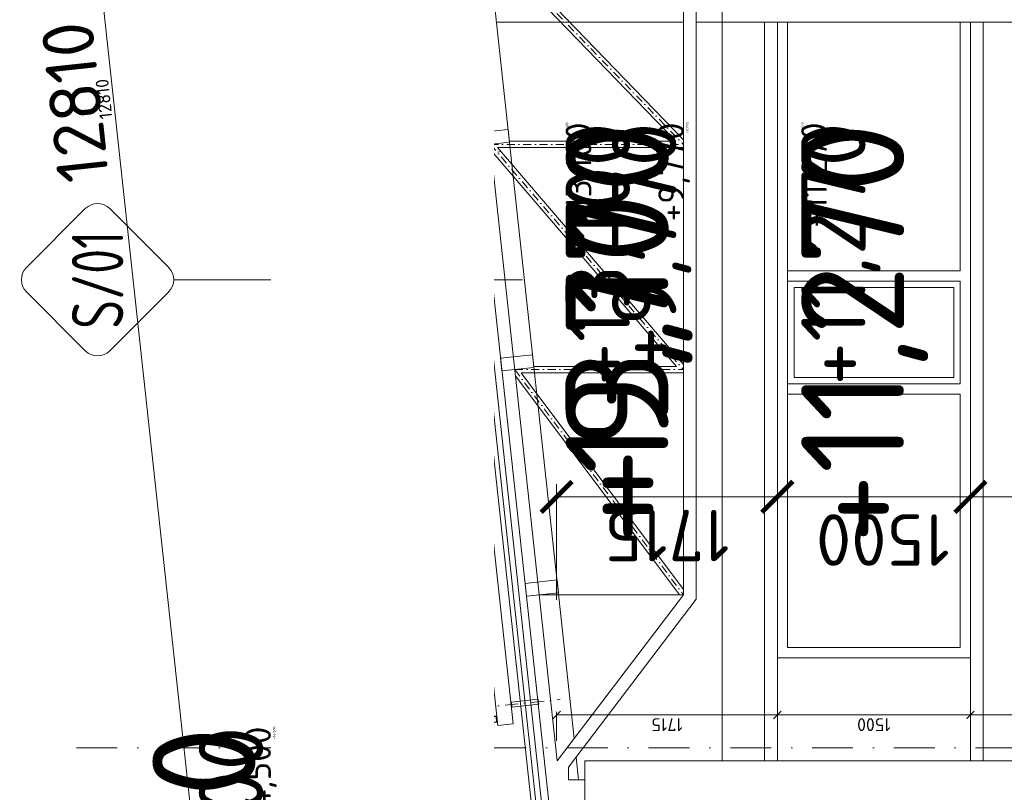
# Model space of a CAD drawing. Header units: millimetres. Extents: x -916886 to 3713765, y -2985421 to 1675785.
# Tile 181 of 256: x 201808 to 209458, y 186304 to 192308. Entities that reach past the tile are written whole.
import ezdxf
from ezdxf import colors
from ezdxf.entities.mleader import LeaderData, LeaderLine
from ezdxf.enums import TextEntityAlignment as Align
from ezdxf.math import Vec2, Vec3

# ---------------------------------------------------------------- set-up
doc = ezdxf.new("R2010")
doc.units = ezdxf.units.MM
doc.linetypes.add('CENTERX2', pattern=[101.6, 63.5, -12.7, 12.7, -12.7])
doc.linetypes.add('DASHDOT', pattern=[25.4, 12.7, -6.35, 0, -6.35])
doc.layers.get('Defpoints').update_dxf_attribs({"color": 8})
for name, color, linetype in [('0 @ 1', 7, 'Continuous'), ('0 @ 10', 7, 'Continuous'), ('0 @ 100', 7, 'Continuous'), ('0 @ 250 (1)', 7, 'Continuous'), ('0 @ 250 (2)', 7, 'Continuous'), ('0 @ 400', 7, 'Continuous')]:
    doc.layers.add(name, color=color, linetype=linetype)
for name, color, linetype, lineweight in [('A99_FVE_řez', 6, 'Continuous', 5), ('A99_N_kce-pohl', 1, 'Continuous', 9), ('A99_N_kce-rez-sil', 6, 'Continuous', 18), ('A99_N_koty-200', 5, 'Continuous', 5), ('A99_N_koty-200 @ 200', 5, 'Continuous', 5), ('A99_N_koty-200 @ 50 (2)', 5, 'Continuous', 5), ('A99_N_koty-200-vysk', 6, 'Continuous', 9), ('A99_N_sraf', 252, 'Continuous', 0), ('A99_N_txt-popis-50', 240, 'Continuous', 9), ('A99_N_txt-popis-50 @ 200', 240, 'Continuous', 9), ('A99_N_txt-popis-50 @ 50', 240, 'Continuous', 9), ('A99_N_znaceni 200', 5, 'Continuous', 5), ('A99_S_kce-pohl', 7, 'Continuous', 5), ('A99_S_kce-rez-sil', 7, 'Continuous', 15), ('A99_S_osy', 1, 'CENTERX2', 5)]:
    doc.layers.add(name, color=color, linetype=linetype, lineweight=lineweight)
doc.styles.add('A99_kota', font='isocpeur.ttf', dxfattribs={"height": 2})
doc.styles.add('A99_popis', font='isocpeur.ttf')
doc.linetypes.add('IZOLACE', pattern='A,0.00254,-2.54,[134,ltypeshp.shx,S=2.54,R=0,X=-2.54,Y=0],-5.08,[134,ltypeshp.shx,S=2.54,R=180,X=2.54,Y=0],-2.54', length=10.16254)
doc.dimstyles.new('A99_kota_200 new', dxfattribs={"dimscale": 200, "dimtxt": 2, "dimasz": 1.2, "dimexe": 0.5, "dimexo": 1.5, "dimgap": 0.5, "dimtad": 1, "dimdec": 0, "dimzin": 3, "dimdsep": 46, "dimtxsty": 'A99_kota', "dimblk": 'ARCHTICK', "dimcen": 2.5, "dimazin": 2, "dimtfac": 0.75, "dimtdec": 0, "dimtix": 1, "dimtmove": 2, "dimatfit": 0, "dimfxl": 0, "dimtolj": 1, "dimtzin": 0, "dimlwd": 5, "dimlwe": 5, "dimarcsym": 0})

# ---------------------------------------------------------------- blocks, each defined once
blk = doc.blocks.new('_ArchTick')
at = {"color": 0, "linetype": 'ByBlock', "const_width": 0.15}
blk.add_lwpolyline([(-0.5, -0.5), (0.5, 0.5)], dxfattribs=at)
blk = doc.blocks.new('*D4554')
at = {"layer": 'A99_N_koty-200', "color": 0, "linetype": 'Continuous', "lineweight": 5, "transparency": 16777216}
for p, q in [((207695, 188600), (207695, 188700)), ((209195, 188600), (209195, 188700)), ((207695, 188600), (209195, 188600))]:
    blk.add_line(p, q, dxfattribs=at)
at = {"layer": 'Defpoints', "color": 0, "linetype": 'Continuous', "lineweight": 0, "transparency": 16777216}
for p in [(207695, 188600), (209195, 188600), (209195, 188600)]:
    blk.add_point(p, dxfattribs=at)
at = {"layer": 'A99_N_koty-200', "color": 0, "linetype": 'Continuous', "lineweight": 5, "transparency": 16777216, "xscale": 240, "yscale": 240, "zscale": 240, "rotation": 180}
blk.add_blockref('_ArchTick', (207695, 188600), dxfattribs=at)
at = {"layer": 'A99_N_koty-200', "color": 0, "linetype": 'Continuous', "lineweight": 5, "transparency": 16777216, "xscale": 240, "yscale": 240, "zscale": 240}
blk.add_blockref('_ArchTick', (209195, 188600), dxfattribs=at)
at = {"layer": 'A99_N_koty-200', "color": 0, "linetype": 'Continuous', "transparency": 16777216, "insert": (208515, 188265), "char_height": 400, "attachment_point": 5, "rotation": 180, "style": 'A99_kota'}
blk.add_mtext('\\A1;1500', dxfattribs=at)
blk = doc.blocks.new('*D4555')
at = {"layer": 'A99_N_koty-200', "color": 0, "linetype": 'Continuous', "lineweight": 5, "transparency": 16777216}
for p, q in [((207695, 187105), (207695, 186880)), ((209195, 187105), (209195, 186880)), ((207695, 186905), (209195, 186905))]:
    blk.add_line(p, q, dxfattribs=at)
at = {"layer": 'Defpoints', "color": 0, "linetype": 'Continuous', "lineweight": 0, "transparency": 16777216}
for p in [(207695, 188600), (209195, 188600), (209195, 186905)]:
    blk.add_point(p, dxfattribs=at)
at = {"layer": 'A99_N_koty-200', "color": 0, "linetype": 'Continuous', "lineweight": 5, "transparency": 16777216, "xscale": 60, "yscale": 60, "zscale": 60, "rotation": 180}
blk.add_blockref('_ArchTick', (207695, 186905), dxfattribs=at)
at = {"layer": 'A99_N_koty-200', "color": 0, "linetype": 'Continuous', "lineweight": 5, "transparency": 16777216, "xscale": 60, "yscale": 60, "zscale": 60}
blk.add_blockref('_ArchTick', (209195, 186905), dxfattribs=at)
at = {"layer": 'A99_N_koty-200', "color": 0, "linetype": 'Continuous', "transparency": 16777216, "insert": (208445, 186830), "char_height": 100, "attachment_point": 5, "rotation": 180, "style": 'A99_kota'}
blk.add_mtext('\\A1;1500', dxfattribs=at)
blk = doc.blocks.new('*D4557')
at = {"layer": 'A99_N_koty-200', "color": 0, "linetype": 'Continuous', "lineweight": 5, "transparency": 16777216}
for p, q in [((209195, 187800), (209195, 188700)), ((218965, 187800), (218965, 188700)), ((209195, 188600), (211737.5, 188600)), ((218965, 188600), (212977.5, 188600))]:
    blk.add_line(p, q, dxfattribs=at)
at = {"layer": 'Defpoints', "color": 0, "linetype": 'Continuous', "lineweight": 0, "transparency": 16777216}
for p in [(218965, 188600), (218965, 186905), (209195, 185700)]:
    blk.add_point(p, dxfattribs=at)
at = {"layer": 'A99_N_koty-200', "color": 0, "linetype": 'Continuous', "lineweight": 5, "transparency": 16777216, "xscale": 240, "yscale": 240, "zscale": 240, "rotation": 180}
blk.add_blockref('_ArchTick', (209195, 188600), dxfattribs=at)
at = {"layer": 'A99_N_koty-200', "color": 0, "linetype": 'Continuous', "lineweight": 5, "transparency": 16777216, "xscale": 240, "yscale": 240, "zscale": 240}
blk.add_blockref('_ArchTick', (218965, 188600), dxfattribs=at)
at = {"layer": 'A99_N_koty-200', "color": 0, "linetype": 'Continuous', "transparency": 16777216, "insert": (212357.5, 188322.5), "char_height": 400, "attachment_point": 5, "rotation": 180, "style": 'A99_kota'}
blk.add_mtext('\\A1;9770', dxfattribs=at)
blk = doc.blocks.new('*D4558')
at = {"layer": 'A99_N_koty-200', "color": 0, "linetype": 'Continuous', "lineweight": 5, "transparency": 16777216}
for p, q in [((209195, 186705), (209195, 186930)), ((209195, 186905), (218965, 186905)), ((218965, 186905), (218965, 186930))]:
    blk.add_line(p, q, dxfattribs=at)
at = {"layer": 'Defpoints', "color": 0, "linetype": 'Continuous', "lineweight": 0, "transparency": 16777216}
for p in [(218965, 186905), (218965, 186905), (209195, 185700)]:
    blk.add_point(p, dxfattribs=at)
at = {"layer": 'A99_N_koty-200', "color": 0, "linetype": 'Continuous', "lineweight": 5, "transparency": 16777216, "xscale": 60, "yscale": 60, "zscale": 60, "rotation": 180}
blk.add_blockref('_ArchTick', (209195, 186905), dxfattribs=at)
at = {"layer": 'A99_N_koty-200', "color": 0, "linetype": 'Continuous', "lineweight": 5, "transparency": 16777216, "xscale": 60, "yscale": 60, "zscale": 60}
blk.add_blockref('_ArchTick', (218965, 186905), dxfattribs=at)
at = {"layer": 'A99_N_koty-200', "color": 0, "linetype": 'Continuous', "transparency": 16777216, "insert": (214080, 186830), "char_height": 100, "attachment_point": 5, "rotation": 180, "style": 'A99_kota'}
blk.add_mtext('\\A1;9770', dxfattribs=at)
blk = doc.blocks.new('*D4560')
at = {"layer": 'A99_N_koty-200', "color": 0, "linetype": 'Continuous', "lineweight": 5, "transparency": 16777216}
for p, q in [((205980, 187800), (205980, 188700)), ((207695, 187800), (207695, 188700)), ((207695, 188600), (205980, 188600))]:
    blk.add_line(p, q, dxfattribs=at)
at = {"layer": 'Defpoints', "color": 0, "linetype": 'Continuous', "lineweight": 0, "transparency": 16777216}
for p in [(205980, 188600), (205980, 185700), (207695, 185700)]:
    blk.add_point(p, dxfattribs=at)
at = {"layer": 'A99_N_koty-200', "color": 0, "linetype": 'Continuous', "lineweight": 5, "transparency": 16777216, "xscale": 240, "yscale": 240, "zscale": 240, "rotation": 180}
blk.add_blockref('_ArchTick', (205980, 188600), dxfattribs=at)
at = {"layer": 'A99_N_koty-200', "color": 0, "linetype": 'Continuous', "lineweight": 5, "transparency": 16777216, "xscale": 240, "yscale": 240, "zscale": 240}
blk.add_blockref('_ArchTick', (207695, 188600), dxfattribs=at)
at = {"layer": 'A99_N_koty-200', "color": 0, "linetype": 'Continuous', "transparency": 16777216, "insert": (206837.5, 188300), "char_height": 400, "attachment_point": 5, "rotation": 180, "style": 'A99_kota'}
blk.add_mtext('\\A1;1715', dxfattribs=at)
blk = doc.blocks.new('*D4561')
at = {"layer": 'A99_N_koty-200', "color": 0, "linetype": 'Continuous', "lineweight": 5, "transparency": 16777216}
for p, q in [((205980, 186705), (205980, 186930)), ((207695, 186905), (205980, 186905)), ((207695, 186705), (207695, 186930))]:
    blk.add_line(p, q, dxfattribs=at)
at = {"layer": 'Defpoints', "color": 0, "linetype": 'Continuous', "lineweight": 0, "transparency": 16777216}
for p in [(205980, 186905), (205980, 185700), (207695, 185700)]:
    blk.add_point(p, dxfattribs=at)
at = {"layer": 'A99_N_koty-200', "color": 0, "linetype": 'Continuous', "lineweight": 5, "transparency": 16777216, "xscale": 60, "yscale": 60, "zscale": 60, "rotation": 180}
blk.add_blockref('_ArchTick', (205980, 186905), dxfattribs=at)
at = {"layer": 'A99_N_koty-200', "color": 0, "linetype": 'Continuous', "lineweight": 5, "transparency": 16777216, "xscale": 60, "yscale": 60, "zscale": 60}
blk.add_blockref('_ArchTick', (207695, 186905), dxfattribs=at)
at = {"layer": 'A99_N_koty-200', "color": 0, "linetype": 'Continuous', "transparency": 16777216, "insert": (206837.5, 186830), "char_height": 100, "attachment_point": 5, "rotation": 180, "style": 'A99_kota'}
blk.add_mtext('\\A1;1715', dxfattribs=at)
blk = doc.blocks.new('*U86')
at = {"color": 0, "linetype": 'ByBlock', "lineweight": -2, "style": 'A99_kota'}
blk.add_attdef('POPIS', text='', height=2, rotation=360, dxfattribs=at).set_placement((9.2, 5.85), align=Align.BOTTOM_RIGHT)
blk.add_attdef('VYSKA', text='', height=2, rotation=360, dxfattribs=at).set_placement((9.2, 4.6), align=Align.TOP_RIGHT)
blk = doc.blocks.new('*U5608')
at = {"layer": 'A99_N_koty-200-vysk', "lineweight": 5}
ref = blk.add_blockref('*U86', (204465, 199360), dxfattribs=dict(at, xscale=200, yscale=200, zscale=200, rotation=90.00000000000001))
ref.add_attrib('VYSKA', '+14,500', dxfattribs={"layer": '0 @ 400', "color": 0, "linetype": 'ByBlock', "lineweight": -2, "height": 800, "rotation": 90, "style": 'A99_kota'}).set_placement((202839.8, 186815), align=Align.TOP_RIGHT)
ref = blk.add_blockref('*U86', (204465, 199360), dxfattribs=dict(at, xscale=200, yscale=200, zscale=200, rotation=90.00000000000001))
ref.add_attrib('VYSKA', '+14,500', dxfattribs={"layer": '0 @ 250 (1)', "color": 0, "linetype": 'ByBlock', "lineweight": -2, "height": 500, "rotation": 90, "style": 'A99_kota'}).set_placement((203199.8, 186815), align=Align.TOP_RIGHT)
ref = blk.add_blockref('*U86', (204465, 199360), dxfattribs=dict(at, xscale=200, yscale=200, zscale=200, rotation=90.00000000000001))
ref.add_attrib('VYSKA', '+14,500', dxfattribs={"layer": '0 @ 250 (2)', "color": 0, "linetype": 'ByBlock', "lineweight": -2, "height": 500, "rotation": 90, "style": 'A99_kota'}).set_placement((203199.8, 186815), align=Align.TOP_RIGHT)
ref = blk.add_blockref('*U86', (204465, 199360), dxfattribs=dict(at, xscale=200, yscale=200, zscale=200, rotation=90.00000000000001))
ref.add_attrib('VYSKA', '+14,500', dxfattribs={"layer": '0 @ 100', "color": 0, "linetype": 'ByBlock', "lineweight": -2, "height": 200, "rotation": 90, "style": 'A99_kota'}).set_placement((203559.8, 186815), align=Align.TOP_RIGHT)
ref = blk.add_blockref('*U86', (204465, 199360), dxfattribs=dict(at, xscale=200, yscale=200, zscale=200, rotation=90.00000000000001))
ref.add_attrib('VYSKA', '+14,500', dxfattribs={"layer": '0 @ 1', "color": 0, "linetype": 'ByBlock', "lineweight": -2, "height": 2, "rotation": 90, "style": 'A99_kota'}).set_placement((203797.4, 186815), align=Align.TOP_RIGHT)
ref = blk.add_blockref('*U86', (204465, 199360), dxfattribs=dict(at, xscale=200, yscale=200, zscale=200, rotation=90.00000000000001))
ref.add_attrib('VYSKA', '+14,500', dxfattribs={"layer": '0 @ 10', "color": 0, "linetype": 'ByBlock', "lineweight": -2, "height": 20, "rotation": 90, "style": 'A99_kota'}).set_placement((203775.8, 186815), align=Align.TOP_RIGHT)
blk = doc.blocks.new('*U105')
at = {"color": 0, "linetype": 'ByBlock', "lineweight": -2, "style": 'A99_kota'}
blk.add_attdef('POPIS', text='', height=2, rotation=360, dxfattribs=at).set_placement((9.2, 5.5), align=Align.BOTTOM_RIGHT)
blk.add_attdef('VYSKA', text='', height=2, rotation=360, dxfattribs=at).set_placement((9.2, 4.25), align=Align.TOP_RIGHT)
blk = doc.blocks.new('*U5610')
at = {"layer": 'A99_N_koty-200-vysk', "lineweight": 5}
ref = blk.add_blockref('*U105', (209195, 182210), dxfattribs=dict(at, xscale=200, yscale=200, zscale=200, rotation=90.00000000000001))
ref.add_attrib('VYSKA', '+9,770', dxfattribs={"layer": '0 @ 100', "color": 0, "linetype": 'ByBlock', "lineweight": -2, "height": 200, "rotation": 90, "style": 'A99_kota'}).set_placement((206769.8, 191510), align=Align.TOP_RIGHT)
ref = blk.add_blockref('*U105', (209195, 182210), dxfattribs=dict(at, xscale=200, yscale=200, zscale=200, rotation=90.00000000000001))
ref.add_attrib('VYSKA', '+9,770', dxfattribs={"layer": '0 @ 10', "color": 0, "linetype": 'ByBlock', "lineweight": -2, "height": 20, "rotation": 90, "style": 'A99_kota'}).set_placement((206985.8, 191510), align=Align.TOP_RIGHT)
ref = blk.add_blockref('*U105', (209195, 182210), dxfattribs=dict(at, xscale=200, yscale=200, zscale=200, rotation=90.00000000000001))
ref.add_attrib('VYSKA', '+9,770', dxfattribs={"layer": '0 @ 1', "color": 0, "linetype": 'ByBlock', "lineweight": -2, "height": 2, "rotation": 90, "style": 'A99_kota'}).set_placement((207007.4, 191510), align=Align.TOP_RIGHT)
ref = blk.add_blockref('*U105', (209195, 182210), dxfattribs=dict(at, xscale=200, yscale=200, zscale=200, rotation=90.00000000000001))
ref.add_attrib('VYSKA', '+9,770', dxfattribs={"layer": '0 @ 400', "color": 0, "linetype": 'ByBlock', "lineweight": -2, "height": 800, "rotation": 90, "style": 'A99_kota'}).set_placement((206049.8, 191510), align=Align.TOP_RIGHT)
ref = blk.add_blockref('*U105', (209195, 182210), dxfattribs=dict(at, xscale=200, yscale=200, zscale=200, rotation=90.00000000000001))
ref.add_attrib('VYSKA', '+9,770', dxfattribs={"layer": '0 @ 250 (1)', "color": 0, "linetype": 'ByBlock', "lineweight": -2, "height": 500, "rotation": 90, "style": 'A99_kota'}).set_placement((206409.8, 191510), align=Align.TOP_RIGHT)
ref = blk.add_blockref('*U105', (209195, 182210), dxfattribs=dict(at, xscale=200, yscale=200, zscale=200, rotation=90.00000000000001))
ref.add_attrib('VYSKA', '+9,770', dxfattribs={"layer": '0 @ 250 (2)', "color": 0, "linetype": 'ByBlock', "lineweight": -2, "height": 500, "rotation": 90, "style": 'A99_kota'}).set_placement((206409.8, 191510), align=Align.TOP_RIGHT)
blk = doc.blocks.new('*U33')
at = {"color": 0, "linetype": 'ByBlock', "lineweight": -2, "style": 'A99_kota'}
for tag, p in [('VYSKA', (9.2, 7.75)), ('POPIS', (9.2, 4.5))]:
    blk.add_attdef(tag, text='', height=2, dxfattribs=at).set_placement(p, align=Align.TOP_RIGHT)
blk = doc.blocks.new('*U5611')
at = {"layer": 'A99_N_koty-200-vysk', "lineweight": 5}
ref = blk.add_blockref('*U33', (207695, 182210), dxfattribs=dict(at, xscale=200, yscale=200, zscale=200, rotation=90.00000000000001))
ref.add_attrib('VYSKA', '+11,270', dxfattribs={"layer": '0 @ 1', "color": 0, "linetype": 'ByBlock', "lineweight": -2, "height": 2, "rotation": 90, "style": 'A99_kota'}).set_placement((207880.2, 191510), align=Align.TOP_RIGHT)
ref = blk.add_blockref('*U33', (207695, 182210), dxfattribs=dict(at, xscale=200, yscale=200, zscale=200, rotation=90.00000000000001))
ref.add_attrib('VYSKA', '+11,270', dxfattribs={"layer": '0 @ 10', "color": 0, "linetype": 'ByBlock', "lineweight": -2, "height": 20, "rotation": 90, "style": 'A99_kota'}).set_placement((207880.2, 191510), align=Align.TOP_RIGHT)
ref = blk.add_blockref('*U33', (207695, 182210), dxfattribs=dict(at, xscale=200, yscale=200, zscale=200, rotation=90.00000000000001))
ref.add_attrib('VYSKA', '+11,270', dxfattribs={"layer": '0 @ 100', "color": 0, "linetype": 'ByBlock', "lineweight": -2, "height": 200, "rotation": 90, "style": 'A99_kota'}).set_placement((207880.2, 191510), align=Align.TOP_RIGHT)
ref = blk.add_blockref('*U33', (207695, 182210), dxfattribs=dict(at, xscale=200, yscale=200, zscale=200, rotation=90.00000000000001))
ref.add_attrib('VYSKA', '+11,270', dxfattribs={"layer": '0 @ 250 (1)', "color": 0, "linetype": 'ByBlock', "lineweight": -2, "height": 500, "rotation": 90, "style": 'A99_kota'}).set_placement((207880.2, 191510), align=Align.TOP_RIGHT)
ref = blk.add_blockref('*U33', (207695, 182210), dxfattribs=dict(at, xscale=200, yscale=200, zscale=200, rotation=90.00000000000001))
ref.add_attrib('VYSKA', '+11,270', dxfattribs={"layer": '0 @ 250 (2)', "color": 0, "linetype": 'ByBlock', "lineweight": -2, "height": 500, "rotation": 90, "style": 'A99_kota'}).set_placement((207880.2, 191510), align=Align.TOP_RIGHT)
ref = blk.add_blockref('*U33', (207695, 182210), dxfattribs=dict(at, xscale=200, yscale=200, zscale=200, rotation=90.00000000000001))
ref.add_attrib('VYSKA', '+11,270', dxfattribs={"layer": '0 @ 400', "color": 0, "linetype": 'ByBlock', "lineweight": -2, "height": 800, "rotation": 90, "style": 'A99_kota'}).set_placement((207880.2, 191510), align=Align.TOP_RIGHT)
blk = doc.blocks.new('*U5612')
at = {"layer": 'A99_N_koty-200-vysk', "lineweight": 5}
ref = blk.add_blockref('*U33', (205865, 182210), dxfattribs=dict(at, xscale=200, yscale=200, zscale=200, rotation=90.00000000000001))
ref.add_attrib('VYSKA', '+13,100', dxfattribs={"layer": '0 @ 1', "color": 0, "linetype": 'ByBlock', "lineweight": -2, "height": 2, "rotation": 90, "style": 'A99_kota'}).set_placement((206050.2, 191510), align=Align.TOP_RIGHT)
ref = blk.add_blockref('*U33', (205865, 182210), dxfattribs=dict(at, xscale=200, yscale=200, zscale=200, rotation=90.00000000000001))
ref.add_attrib('VYSKA', '+13,100', dxfattribs={"layer": '0 @ 10', "color": 0, "linetype": 'ByBlock', "lineweight": -2, "height": 20, "rotation": 90, "style": 'A99_kota'}).set_placement((206050.2, 191510), align=Align.TOP_RIGHT)
ref = blk.add_blockref('*U33', (205865, 182210), dxfattribs=dict(at, xscale=200, yscale=200, zscale=200, rotation=90.00000000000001))
ref.add_attrib('VYSKA', '+13,100', dxfattribs={"layer": '0 @ 100', "color": 0, "linetype": 'ByBlock', "lineweight": -2, "height": 200, "rotation": 90, "style": 'A99_kota'}).set_placement((206050.2, 191510), align=Align.TOP_RIGHT)
ref = blk.add_blockref('*U33', (205865, 182210), dxfattribs=dict(at, xscale=200, yscale=200, zscale=200, rotation=90.00000000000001))
ref.add_attrib('VYSKA', '+13,100', dxfattribs={"layer": '0 @ 250 (1)', "color": 0, "linetype": 'ByBlock', "lineweight": -2, "height": 500, "rotation": 90, "style": 'A99_kota'}).set_placement((206050.2, 191510), align=Align.TOP_RIGHT)
ref = blk.add_blockref('*U33', (205865, 182210), dxfattribs=dict(at, xscale=200, yscale=200, zscale=200, rotation=90.00000000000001))
ref.add_attrib('VYSKA', '+13,100', dxfattribs={"layer": '0 @ 250 (2)', "color": 0, "linetype": 'ByBlock', "lineweight": -2, "height": 500, "rotation": 90, "style": 'A99_kota'}).set_placement((206050.2, 191510), align=Align.TOP_RIGHT)
ref = blk.add_blockref('*U33', (205865, 182210), dxfattribs=dict(at, xscale=200, yscale=200, zscale=200, rotation=90.00000000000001))
ref.add_attrib('VYSKA', '+13,100', dxfattribs={"layer": '0 @ 400', "color": 0, "linetype": 'ByBlock', "lineweight": -2, "height": 800, "rotation": 90, "style": 'A99_kota'}).set_placement((206050.2, 191510), align=Align.TOP_RIGHT)
blk = doc.blocks.new('*U68')
at = {"color": 0}
for p, q in [((-0.721, 4.139), (-4.149, 0.711)), ((4.139, 0.711), (0.711, 4.139)), ((-4.149, -0.721), (-0.721, -4.149)), ((0.711, -4.149), (4.139, -0.721)), ((-0.005, -4.445), (-0.005, -24.78))]:
    blk.add_line(p, q, dxfattribs=at)
for centre, start, end in [((-0.005, 3.424), 45, 135), ((-3.433, -0.005), 135, 225), ((3.424, -0.005), 315, 45), ((-0.005, -3.433), 225, 315)]:
    blk.add_arc(centre, 1.012, start, end, dxfattribs=at)
at = {"color": 0, "linetype": 'ByBlock', "style": 'A99_popis', "width": 0.953108}
blk.add_attdef('SKLADBA', text='', height=3, rotation=0.01026, dxfattribs=at).set_placement((-2.863, -1.506), (2.855, -1.505), align=Align.FIT)
blk = doc.blocks.new('*D4638')
at = {"layer": 'A99_N_koty-200', "color": 0, "linetype": 'Continuous', "lineweight": 5, "transparency": 16777216}
for p, q in [((202642.3, 198154), (201747.5, 198057.1)), ((203227.1, 185332.4), (201847, 198067.8)), ((204022.4, 185418.6), (203127.6, 185321.6))]:
    blk.add_line(p, q, dxfattribs=at)
at = {"layer": 'Defpoints', "color": 0, "linetype": 'Continuous', "lineweight": 0, "transparency": 16777216}
for p in [(203644.8, 198262.7), (201847, 198067.8), (205024.9, 185527.2)]:
    blk.add_point(p, dxfattribs=at)
at = {"layer": 'A99_N_koty-200', "color": 0, "linetype": 'Continuous', "lineweight": 5, "transparency": 16777216, "xscale": 240, "yscale": 240, "zscale": 240}
for p, rotation in [((201847, 198067.8), 96.1848103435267), ((203227.1, 185332.4), 276.1848103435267)]:
    blk.add_blockref('_ArchTick', p, dxfattribs=dict(at, rotation=rotation))
at = {"layer": 'A99_N_koty-200', "color": 0, "linetype": 'Continuous', "transparency": 16777216, "insert": (202238.8, 191667.8), "char_height": 400, "attachment_point": 5, "rotation": 96.18481, "style": 'A99_kota'}
blk.add_mtext('\\A1;12810', dxfattribs=at)
blk = doc.blocks.new('*D4639')
at = {"layer": 'A99_N_koty-200', "color": 0, "linetype": 'Continuous', "lineweight": 5, "transparency": 16777216}
for p, q in [((202045.8, 198089.4), (201822.1, 198065.1)), ((203227.1, 185332.4), (201847, 198067.8)), ((203425.9, 185353.9), (203202.2, 185329.7))]:
    blk.add_line(p, q, dxfattribs=at)
at = {"layer": 'Defpoints', "color": 0, "linetype": 'Continuous', "lineweight": 0, "transparency": 16777216}
for p in [(203644.8, 198262.7), (201847, 198067.8), (205024.9, 185527.2)]:
    blk.add_point(p, dxfattribs=at)
at = {"layer": 'A99_N_koty-200', "color": 0, "linetype": 'Continuous', "lineweight": 5, "transparency": 16777216, "xscale": 60, "yscale": 60, "zscale": 60}
for p, rotation in [((201847, 198067.8), 96.1848103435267), ((203227.1, 185332.4), 276.1848103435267)]:
    blk.add_blockref('_ArchTick', p, dxfattribs=dict(at, rotation=rotation))
at = {"layer": 'A99_N_koty-200', "color": 0, "linetype": 'Continuous', "transparency": 16777216, "insert": (202462.4, 191692), "char_height": 100, "attachment_point": 5, "rotation": 96.18481, "style": 'A99_kota'}
blk.add_mtext('\\A1;12810', dxfattribs=at)
blk = doc.blocks.new('*U5074')
at = {"layer": 'A99_N_txt-popis-50 @ 200', "lineweight": 9}
ml = blk.add_multileader_mtext('Standard', dxfattribs=at)
ml.set_content('\\A1;{\\C256;odvodňovací systém \\Pbude součásti \\Pdodávky opláštění}', color=1, style='A99_popis')
ml.set_leader_properties(color=256, linetype='ByLayer', lineweight=-1)
ml.build(insert=Vec2(0, 0))
ml.multileader.update_dxf_attribs({"dogleg_length": 1, "arrow_head_size": 300, "scale": 200})
ctx = ml.context
ctx.base_point, ctx.scale, ctx.char_height, ctx.arrow_head_size, ctx.landing_gap_size, ctx.plane_origin, ctx.plane_x_axis, ctx.plane_y_axis = Vec3(204020, -12035), 200, 400, 300, 250, Vec3(208175.1, -8522.5), Vec3(0, 1), Vec3(-1, 0)
notes = []
notes.append((ctx, [(1, (1, 1, 0), (204020, -1805), (0, -1), 4890, [(0, [(205935.3, -1130)], 0, [])])]))
ctx.mtext.insert, ctx.mtext.text_direction, ctx.mtext.rotation, ctx.mtext.width, ctx.mtext.defined_height, ctx.mtext.flow_direction = Vec3(203760, -11785), Vec3(0, 1), 1.570796, 5020, 63.5, 5
ctx.mtext.has_bg_fill, ctx.mtext.bg_color, ctx.mtext.bg_scale_factor, ctx.mtext.bg_transparency, ctx.mtext.use_window_bg_color = 1, -1073741824, 1, 0, 1
for ctx, leaders in notes:
    for number, flags, end, landing, length, lines in leaders:
        leader = LeaderData()
        leader.index, (leader.has_last_leader_line, leader.has_dogleg_vector, leader.attachment_direction) = number, flags
        leader.last_leader_point, leader.dogleg_vector, leader.dogleg_length = Vec3(end), Vec3(landing), length
        for number, points, colour, breaks in lines:
            line = LeaderLine()
            line.index, line.vertices, line.color, line.breaks = number, Vec3.list(points), colors.encode_raw_color(colour), breaks
            leader.lines.append(line)
        ctx.leaders.append(leader)
blk = doc.blocks.new('*U5234')
at = {"layer": 'A99_N_koty-200 @ 200', "linetype": 'Continuous'}
dim = blk.add_linear_dim(base=(209195, 188600), p1=(207695, 188600), p2=(209195, 188600), angle=180, dimstyle='A99_kota_200 new', override={"dimscale": 200, "dimtix": 1, "dimtofl": 1, "dimtmove": 2, "dimatfit": 0}, dxfattribs=at)
dim.commit()
dim.dimension.update_dxf_attribs({"geometry": '*D4554', "text_midpoint": (208515, 188265), "dimtype": 128})
at = {"layer": 'A99_N_koty-200 @ 50 (2)', "linetype": 'Continuous'}
dim = blk.add_linear_dim(base=(209195, 186905), p1=(207695, 188600), p2=(209195, 188600), angle=180, dimstyle='A99_kota_200 new', override={"dimscale": 50, "dimtix": 1, "dimtofl": 1, "dimtmove": 2, "dimatfit": 0}, dxfattribs=at)
dim.commit()
dim.dimension.update_dxf_attribs({"geometry": '*D4555', "text_midpoint": (208445, 186830)})
blk = doc.blocks.new('*U5235')
at = {"layer": 'A99_N_koty-200 @ 200', "linetype": 'Continuous'}
dim = blk.add_linear_dim(base=(218965, 188600), p1=(209195, 185700), p2=(218965, 186905), angle=180, dimstyle='A99_kota_200 new', override={"dimscale": 200, "dimtix": 1, "dimtofl": 1, "dimtmove": 2, "dimatfit": 0}, dxfattribs=at)
dim.commit()
dim.dimension.update_dxf_attribs({"geometry": '*D4557', "text_midpoint": (212357.5, 188322.5), "dimtype": 128})
at = {"layer": 'A99_N_koty-200 @ 50 (2)', "linetype": 'Continuous'}
dim = blk.add_linear_dim(base=(218965, 186905), p1=(209195, 185700), p2=(218965, 186905), angle=180, dimstyle='A99_kota_200 new', override={"dimscale": 50, "dimtix": 1, "dimtofl": 1, "dimtmove": 2, "dimatfit": 0}, dxfattribs=at)
dim.commit()
dim.dimension.update_dxf_attribs({"geometry": '*D4558', "text_midpoint": (214080, 186830)})
blk = doc.blocks.new('*U5236')
at = {"layer": 'A99_N_koty-200 @ 200', "linetype": 'Continuous'}
dim = blk.add_linear_dim(base=(205980, 188600), p1=(207695, 185700), p2=(205980, 185700), angle=180, dimstyle='A99_kota_200 new', override={"dimscale": 200, "dimtix": 1, "dimtofl": 1, "dimtmove": 2, "dimatfit": 0}, dxfattribs=at)
dim.commit()
dim.dimension.update_dxf_attribs({"geometry": '*D4560', "text_midpoint": (206837.5, 188300)})
at = {"layer": 'A99_N_koty-200 @ 50 (2)', "linetype": 'Continuous'}
dim = blk.add_linear_dim(base=(205980, 186905), p1=(207695, 185700), p2=(205980, 185700), angle=180, dimstyle='A99_kota_200 new', override={"dimscale": 50, "dimtix": 1, "dimtofl": 1, "dimtmove": 2, "dimatfit": 0}, dxfattribs=at)
dim.commit()
dim.dimension.update_dxf_attribs({"geometry": '*D4561', "text_midpoint": (206837.5, 186830)})
blk = doc.blocks.new('*U5268')
at = {"layer": 'A99_N_txt-popis-50 @ 50', "lineweight": 9}
ml = blk.add_multileader_mtext('Standard', dxfattribs=at)
ml.set_content('\\A1;{\\C256;odvodňovací systém \\Pbude součásti \\Pdodávky opláštění}', color=1, style='A99_popis')
ml.set_leader_properties(color=256, linetype='ByLayer', lineweight=-1)
ml.build(insert=Vec2(0, 0))
ml.multileader.update_dxf_attribs({"dogleg_length": 1, "arrow_head_size": 75, "scale": 50})
ctx = ml.context
ctx.base_point, ctx.scale, ctx.char_height, ctx.arrow_head_size, ctx.landing_gap_size, ctx.plane_origin, ctx.plane_x_axis, ctx.plane_y_axis = Vec3(204689.1, 184038.8), 50, 100, 75, 62.5, Vec3(208175.1, 178127.5), Vec3(0, 1), Vec3(-1, 0)
notes = []
notes.append((ctx, [(1, (1, 1, 0), (204689.1, 185520), (0, -1), 146.2, [(0, [(205935.3, 185520)], 0, [])])]))
ctx.mtext.insert, ctx.mtext.text_direction, ctx.mtext.rotation, ctx.mtext.width, ctx.mtext.defined_height, ctx.mtext.flow_direction = Vec3(204624.1, 184101.3), Vec3(0, 1), 1.570796, 1255, 15.9, 5
ctx.mtext.has_bg_fill, ctx.mtext.bg_color, ctx.mtext.bg_scale_factor, ctx.mtext.bg_transparency, ctx.mtext.use_window_bg_color = 1, -1073741824, 1, 0, 1
for ctx, leaders in notes:
    for number, flags, end, landing, length, lines in leaders:
        leader = LeaderData()
        leader.index, (leader.has_last_leader_line, leader.has_dogleg_vector, leader.attachment_direction) = number, flags
        leader.last_leader_point, leader.dogleg_vector, leader.dogleg_length = Vec3(end), Vec3(landing), length
        for number, points, colour, breaks in lines:
            line = LeaderLine()
            line.index, line.vertices, line.color, line.breaks = number, Vec3.list(points), colors.encode_raw_color(colour), breaks
            leader.lines.append(line)
        ctx.leaders.append(leader)
at = {"layer": 'A99_N_txt-popis-50 @ 200', "lineweight": 9}
ml = blk.add_multileader_mtext('Standard', dxfattribs=at)
ml.set_content('\\A1;{\\C256;odvodňovací systém \\Pbude součásti \\Pdodávky opláštění}', color=1, style='A99_popis')
ml.set_leader_properties(color=256, linetype='ByLayer', lineweight=-1)
ml.build(insert=Vec2(0, 0))
ml.multileader.update_dxf_attribs({"dogleg_length": 1, "arrow_head_size": 300, "scale": 200})
ctx = ml.context
ctx.base_point, ctx.scale, ctx.char_height, ctx.arrow_head_size, ctx.landing_gap_size, ctx.plane_origin, ctx.plane_x_axis, ctx.plane_y_axis = Vec3(204020, 174615), 200, 400, 300, 250, Vec3(208175.1, 178127.5), Vec3(0, 1), Vec3(-1, 0)
notes = []
notes.append((ctx, [(1, (1, 1, 0), (204020, 184845), (0, -1), 4890, [(0, [(205935.3, 185520)], 0, [])])]))
ctx.mtext.insert, ctx.mtext.text_direction, ctx.mtext.rotation, ctx.mtext.width, ctx.mtext.defined_height, ctx.mtext.flow_direction = Vec3(203760, 174865), Vec3(0, 1), 1.570796, 5020, 63.5, 5
ctx.mtext.has_bg_fill, ctx.mtext.bg_color, ctx.mtext.bg_scale_factor, ctx.mtext.bg_transparency, ctx.mtext.use_window_bg_color = 1, -1073741824, 1, 0, 1
for ctx, leaders in notes:
    for number, flags, end, landing, length, lines in leaders:
        leader = LeaderData()
        leader.index, (leader.has_last_leader_line, leader.has_dogleg_vector, leader.attachment_direction) = number, flags
        leader.last_leader_point, leader.dogleg_vector, leader.dogleg_length = Vec3(end), Vec3(landing), length
        for number, points, colour, breaks in lines:
            line = LeaderLine()
            line.index, line.vertices, line.color, line.breaks = number, Vec3.list(points), colors.encode_raw_color(colour), breaks
            leader.lines.append(line)
        ctx.leaders.append(leader)
blk = doc.blocks.new('*U5269')
at = {"layer": 'A99_N_koty-200 @ 200', "linetype": 'Continuous'}
dim = blk.add_linear_dim(base=(201847, 198067.8), p1=(205024.9, 185527.2), p2=(203644.8, 198262.7), angle=96.18481, dimstyle='A99_kota_200 new', override={"dimscale": 200, "dimtix": 1, "dimtofl": 1, "dimtmove": 2, "dimatfit": 0}, dxfattribs=at)
dim.commit()
dim.dimension.update_dxf_attribs({"geometry": '*D4638', "text_midpoint": (202238.8, 191667.8)})
at = {"layer": 'A99_N_koty-200 @ 50 (2)', "linetype": 'Continuous'}
dim = blk.add_linear_dim(base=(201847, 198067.8), p1=(205024.9, 185527.2), p2=(203644.8, 198262.7), angle=96.18481, dimstyle='A99_kota_200 new', override={"dimscale": 50, "dimtix": 1, "dimtofl": 1, "dimtmove": 2, "dimatfit": 0}, dxfattribs=at)
dim.commit()
dim.dimension.update_dxf_attribs({"geometry": '*D4639', "text_midpoint": (202462.4, 191692)})

msp = doc.modelspace()

# ---------------------------------------------------------------- linework, layer by layer
at = {"layer": 'A99_N_kce-pohl'}
for p, q in [((207695, 187350), (207695, 192290)), ((207775, 187430), (207775, 192290)), ((207775, 192290), (207775, 190357.5)), ((209115, 190357.5), (209115, 192290)), ((209195, 192290), (209195, 187350)), ((209115, 190357.5), (207775, 190357.5)), ((207775, 190277.5), (207775, 189477.5)), ((209115, 190277.5), (207775, 190277.5)), ((209115, 189477.5), (209115, 190277.5)), ((209115, 189477.5), (207775, 189477.5)), ((207775, 189397.5), (207775, 187430)), ((209115, 189397.5), (207775, 189397.5)), ((209115, 187430), (209115, 189397.5)), ((209115, 187430), (209115, 189397.5)), ((207775, 187430), (208405, 187430)), ((207775, 187430), (209115, 187430)), ((209195, 187350), (207695, 187350))]:
    msp.add_line(p, q, dxfattribs=at)
msp.add_lwpolyline([(209065, 190227.5), (209065, 189527.5), (207825, 189527.5), (207825, 190227.5)], close=True, dxfattribs=at)
at = {"layer": 'A99_S_kce-pohl'}
for p, q in [((207265, 186550), (207265, 210150)), ((206965, 187839.2), (206965, 208860.8)), ((207065, 187805.5), (207065, 208894.5)), ((207065, 192290), (211105, 192290)), ((207595, 192290), (207595, 186550)), ((207695, 192290), (207695, 186550)), ((209195, 192290), (209195, 186550)), ((209295, 192290), (209295, 186550)), ((206965, 187839.2), (205984.3, 186550)), ((206965, 187839.2), (205984.3, 186550)), ((207065, 187805.5), (206071.1, 186498.9)), ((206150.9, 186400), (206131.5, 186578.4)), ((206199.8, 186550), (211105, 186550)), ((206071.1, 186400), (206071.1, 186498.9)), ((206199.8, 186400), (206071.1, 186400))]:
    msp.add_line(p, q, dxfattribs=at)
msp.add_lwpolyline([(206199.8, 186050), (206199.8, 186550)], dxfattribs=at)

# ---------------------------------------------------------------- block references
at = {"layer": 'A99_N_koty-200', "color": 4, "linetype": 'Continuous', "lineweight": 0}
for name in ['*U5234', '*U5235']:
    msp.add_blockref(name, (0, 0), dxfattribs=at)
at = {"layer": 'A99_N_txt-popis-50', "color": 4, "linetype": 'Continuous', "lineweight": 0}
msp.add_blockref('*U5074', (0, 0), dxfattribs=at)
at = {"layer": 'A99_S_kce-pohl', "color": 4, "linetype": 'Continuous', "lineweight": 0}
for name in ['*U5610', '*U5611']:
    msp.add_blockref(name, (0, 0), dxfattribs=at)

# ---------------------------------------------------------------- next in the draw order: linework, layer by layer
at = {"layer": 'A99_FVE_řez', "lineweight": 5, "ltscale": 2}
for points in [[(205522.2, 186823.3), (204282.1, 198266.3), (204401.4, 198279.3), (205641.5, 186836.3)], [(205171, 186815.4), (203941.7, 198159), (203911.9, 198155.8), (205141.2, 186812.2)], [(204533.3, 192421.9), (204523.3, 192420.8), (204588, 191824.3), (204597.9, 191825.4)], [(204600.9, 191798), (204590.9, 191796.9), (204655.6, 191200.4), (204665.5, 191201.5)], [(204654, 191632.8), (204647.5, 191692.4), (204667.4, 191694.6), (204666.9, 191699.6), (204642, 191696.9), (204649.5, 191627.3), (204992.5, 191664.4), (204996.8, 191624.7), (204977, 191622.5), (204977.5, 191617.6), (205002.3, 191620.2), (204997, 191670), (204654, 191632.8)], [(204733.9, 190570.2), (204724, 190569.1), (204659.3, 191165.6), (204669.3, 191166.7)], [(204801.5, 189946.4), (204791.6, 189945.3), (204726.9, 190541.8), (204736.9, 190542.9)], [(204826.3, 190042.1), (204819.9, 190101.8), (204839.8, 190103.9), (204839.2, 190108.9), (204814.4, 190106.2), (204821.9, 190036.6), (205164.9, 190073.8), (205169.2, 190034), (205149.3, 190031.8), (205149.9, 190026.9), (205174.7, 190029.6), (205169.3, 190079.3), (204826.3, 190042.1)], [(204869.9, 189315.1), (204860, 189314), (204795.3, 189910.5), (204805.3, 189911.6)], [(204937.5, 188691.2), (204927.6, 188690.1), (204862.9, 189286.6), (204872.9, 189287.7)], [(205005.4, 188064.9), (204995.5, 188063.8), (204930.8, 188660.3), (204940.8, 188661.4)], [(204998.7, 188451.4), (204992.3, 188511.1), (205012.1, 188513.2), (205011.6, 188518.2), (204986.8, 188515.5), (204994.3, 188445.9), (205337.3, 188483.1), (205341.6, 188443.3), (205321.7, 188441.2), (205322.2, 188436.2), (205347.1, 188438.9), (205341.7, 188488.6), (204998.7, 188451.4)], [(205073, 187441), (205063.1, 187440), (204998.4, 188036.5), (205008.4, 188037.5)], [(205140.9, 186814.7), (205130.9, 186813.6), (205066.3, 187410.1), (205076.2, 187411.2)], [(205171.1, 186860.7), (205164.6, 186920.4), (205184.5, 186922.5), (205184, 186927.5), (205159.1, 186924.8), (205166.7, 186855.2), (205509.7, 186892.4), (205514, 186852.6), (205494.1, 186850.5), (205494.6, 186845.5), (205519.5, 186848.2), (205514.1, 186897.9), (205171.1, 186860.7)]]:
    msp.add_lwpolyline(points, close=True, dxfattribs=at)
at = {"layer": 'A99_FVE_řez', "linetype": 'DASHDOT', "lineweight": 5, "ltscale": 8}
for points in [[(204915.7, 191214.4), (205547, 191282.8)], [(205376.9, 186958.5), (206008.2, 187026.9)]]:
    msp.add_lwpolyline(points, dxfattribs=at)
at = {"layer": 'A99_FVE_řez', "lineweight": 5}
for points in [[(205167.1, 191261.8), (205171.4, 191222), (205380.2, 191244.6), (205375.9, 191284.4)], [(205632.6, 186966.1), (205628.3, 187005.8), (205837.1, 187028.4), (205841.4, 186988.7)]]:
    msp.add_lwpolyline(points, close=True, dxfattribs=at)
at = {"layer": 'A99_N_kce-rez-sil', "lineweight": 5}
for p, q in [((205220.9, 191413.3), (204662.9, 196562.4)), ((204697.7, 196566.2), (205255.8, 191416.4)), ((204737.5, 196570.5), (205295.6, 191420.7)), ((205849.6, 185611.6), (205220.9, 191413.3))]:
    msp.add_line(p, q, dxfattribs=at)
at = {"layer": 'A99_N_kce-rez-sil'}
for p, q in [((205884.4, 185615.3), (205255.8, 191416.4)), ((205975.2, 185705.6), (205355.1, 191427.9))]:
    msp.add_line(p, q, dxfattribs=at)
at = {"layer": 'A99_N_kce-rez-sil', "lineweight": 5}
msp.add_lwpolyline([(205255.8, 191416.4), (205221, 191412.6)], dxfattribs=at)
at = {"layer": 'A99_N_kce-rez-sil'}
msp.add_lwpolyline([(205255.8, 191416.4), (205355.2, 191427.1)], dxfattribs=at)
at = {"layer": 'A99_N_sraf', "color": 1, "linetype": 'IZOLACE', "lineweight": 0, "ltscale": 3}
msp.add_lwpolyline([(205920.5, 185699.7), (205300.4, 191421.9)], dxfattribs=at)
at = {"layer": 'A99_S_kce-pohl'}
for p, q in [((205984.3, 186550), (204705.6, 198350)), ((206116.4, 186723), (204856.5, 198350.1)), ((204797.1, 196577), (205355.2, 191427.1)), ((205280.1, 193048.7), (206906.1, 191364.2)), ((205334.6, 193064.2), (206965, 191375.2)), ((205512.6, 192290), (206965, 192290)), ((205613.5, 191364.2), (206906.1, 191364.2)), ((205470.1, 191295.2), (206910.7, 189614.2)), ((205519.7, 191314.2), (206965, 191314.2)), ((205519.7, 191314.2), (206965, 189627.6)), ((205803.1, 189614.2), (206910.7, 189614.2)), ((205660.2, 189540.4), (206933.8, 187839.2)), ((205704.9, 189564.2), (206965, 189564.2)), ((205704.9, 189564.2), (206965, 187880.9)), ((205844.6, 187839.2), (206965, 187839.2))]:
    msp.add_line(p, q, dxfattribs=at)
at = {"layer": 'A99_S_kce-pohl', "linetype": 'DASHDOT', "ltscale": 5}
for p, q in [((205275.7, 193089.2), (206965, 191339.2)), ((205465.3, 191339.2), (206965, 191339.2)), ((205465.3, 191339.2), (206965, 189589.2)), ((205655, 189589.2), (206965, 189589.2)), ((205655, 189589.2), (206965, 187839.2))]:
    msp.add_line(p, q, dxfattribs=at)
at = {"layer": 'A99_S_kce-rez-sil', "lineweight": 20}
for points in [[(205355.1, 191427.9), (205603.7, 191454.8), (205614.4, 191355.4), (205365.9, 191328.5)], [(205544.8, 189677.9), (205793.3, 189704.8), (205804.1, 189605.4), (205555.5, 189578.5)]]:
    msp.add_lwpolyline(points, close=True, dxfattribs=at)
at = {"layer": 'A99_S_kce-rez-sil', "linetype": 'Continuous', "flags": 128}
msp.add_lwpolyline([(205734.4, 187927.9), (205983, 187954.8), (205993.7, 187855.4), (205745.2, 187828.5)], close=True, dxfattribs=at)
at = {"layer": 'A99_S_osy', "linetype": 'DASHDOT', "lineweight": 5, "ltscale": 25}
msp.add_lwpolyline([(222254.8, 186650), (202234.8, 186650)], dxfattribs=at)

# ---------------------------------------------------------------- next in the draw order: block references
at = {"layer": 'A99_N_koty-200', "color": 4, "linetype": 'Continuous', "lineweight": 0}
msp.add_blockref('*U5236', (0, 0), dxfattribs=at)
at = {"layer": 'A99_N_znaceni 200', "lineweight": 5}
ref = msp.add_blockref('*U68', (202412.7, 190288.4), dxfattribs=dict(at, xscale=133.3, yscale=133.3, zscale=133.3, rotation=89.99999999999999))
ref.add_attrib('SKLADBA', 'S/01', dxfattribs={"layer": '0', "color": 0, "linetype": 'ByBlock', "height": 400, "rotation": 90.01026, "style": 'A99_popis', "width": 0.705829}).set_placement((202613.5, 189906.7), (202613.3, 190669), align=Align.FIT)
at = {"layer": 'A99_S_kce-pohl', "color": 4, "linetype": 'Continuous', "lineweight": 0}
for name in ['*U5608', '*U5612']:
    msp.add_blockref(name, (0, 0), dxfattribs=at)

# ---------------------------------------------------------------- next in the draw order: block references
at = {"layer": 'A99_N_txt-popis-50', "color": 4, "linetype": 'Continuous', "lineweight": 0}
msp.add_blockref('*U5268', (0, 0), dxfattribs=at)

# ---------------------------------------------------------------- next in the draw order: block references
at = {"layer": 'A99_N_koty-200', "color": 4, "linetype": 'Continuous', "lineweight": 0}
msp.add_blockref('*U5269', (0, 0), dxfattribs=at)

doc.saveas('drawing.dxf')
